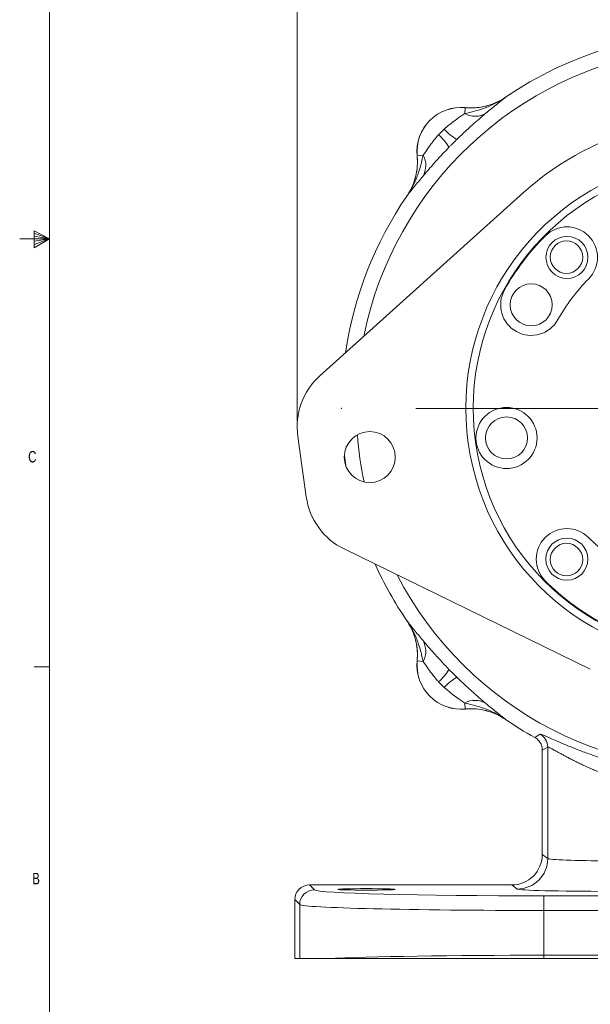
# Model space of a CAD drawing. Header units: inches. Extents: x 0.3 to 33.9, y 0.2 to 21.6.
# Tile 2 of 24: x 0.3 to 5, y 4.7 to 12.7. Entities that reach past the tile are written whole.
import ezdxf

# ---------------------------------------------------------------- set-up
doc = ezdxf.new("R2010")
doc.units = ezdxf.units.IN
doc.header["$MEASUREMENT"] = 0
doc.header["$PDSIZE"] = -1
doc.layers.add('SLD-0', color=7, linetype='Continuous', lineweight=15)
doc.styles.add('SLDTEXTSTYLE0', font='TXT', dxfattribs={"width": 0.75})
doc.dimstyles.new('SLDDIMSTYLE0', dxfattribs={"dimtxt": 0.25, "dimasz": 0.13, "dimexe": 0, "dimexo": 0.0625, "dimgap": 0.0625, "dimtad": 0, "dimtih": 1, "dimtoh": 1, "dimrnd": 1e-09, "dimzin": 12, "dimdsep": 46, "dimtxsty": 'SLDTEXTSTYLE0', "dimsah": 1, "dimcen": 0.09, "dimadec": 0, "dimazin": 3, "dimtfac": 1, "dimtofl": 0, "dimtmove": 0, "dimatfit": 3, "dimfxl": 1, "dimfrac": 2, "dimtolj": 1, "dimtzin": 12, "dimarcsym": 0})

# ---------------------------------------------------------------- blocks, each defined once
blk = doc.blocks.new('_D')
at = {"layer": 'SLD-0'}
for p, q in [((2.5512, 9.4231), (2.5512, 14.3745)), ((5.9931, 12.0447), (5.9931, 14.3745)), ((3.8854, 14.2863), (3.8346, 14.2863)), ((3.8346, 14.2863), (3.8346, 13.8894)), ((4.6589, 14.2863), (4.7096, 14.2863)), ((4.7096, 14.2863), (4.7096, 13.8894)), ((2.5512, 14.2495), (3.7458, 14.2495)), ((5.9931, 14.2495), (4.7985, 14.2495)), ((3.8346, 13.8894), (3.8854, 13.8894)), ((4.7096, 13.8894), (4.6589, 13.8894))]:
    blk.add_line(p, q, dxfattribs=at)
for points in [[(2.5512, 14.2495), (2.6812, 14.2295), (2.6812, 14.2695)], [(5.9931, 14.2495), (5.8631, 14.2695), (5.8631, 14.2295)]]:
    blk.add_solid(points, dxfattribs=at)
at = {"layer": 'SLD-0', "char_height": 0.25, "attachment_point": 1, "style": 'SLDTEXTSTYLE0'}
for s, insert in [('3.44', (3.8473, 14.6593, 0.0039)), ('87.4', (3.9489, 14.2117, 0.0039))]:
    blk.add_mtext(s, dxfattribs=dict(at, insert=insert))
blk = doc.blocks.new('SW_CENTERMARKSYMBOL_0')
at = {"layer": 'SLD-0', "color": 0}
for p, q in [((0, 0.2), (0, 2.4701)), ((0, 0), (0, 0.1)), ((-0.2, 0), (-2.4701, 0)), ((0, 0), (-0.1, 0)), ((0, 0), (0, -0.1)), ((0, 0), (0.1, 0)), ((0.2, 0), (2.4701, 0)), ((0, -0.2), (0, -2.4701))]:
    blk.add_line(p, q, dxfattribs=at)

msp = doc.modelspace()

# ---------------------------------------------------------------- linework, layer by layer
at = {"color": 7, "linetype": 'Continuous', "lineweight": 0}
for p, q in [((0.5229, 21.4106), (0.5229, 0.4106)), ((0.3989, 10.9761), (0.3989, 10.8373)), ((0.5229, 10.9106), (0.3989, 10.9761)), ((0.3989, 10.9577), (0.5229, 10.9106)), ((0.5229, 10.9106), (0.2798, 10.9106)), ((0.3989, 10.9337), (0.5229, 10.9106)), ((0.3989, 10.8373), (0.5229, 10.9106)), ((0.3989, 10.8646), (0.5229, 10.9106)), ((0.3989, 10.8914), (0.5229, 10.9106)), ((0.5229, 7.4106), (0.3979, 7.4106))]:
    msp.add_line(p, q, dxfattribs=at)
at = {"color": 7, "linetype": 'Continuous', "lineweight": 15}
for p, q in [((4.2569, 12.0686), (4.2481, 12.0629)), ((4.2569, 12.0686), (4.257, 12.0683)), ((3.9229, 11.9349), (3.9275, 11.9836)), ((3.9275, 11.9836), (3.9275, 11.9839)), ((3.5337, 11.5901), (3.534, 11.5901)), ((3.5827, 11.5947), (3.534, 11.5901)), ((2.7366, 9.7894), (4.4045, 11.2901)), ((3.4493, 11.2606), (3.449, 11.2607)), ((2.626, 8.8002), (2.5566, 9.2953)), ((2.9377, 9.1361), (2.9486, 9.0581)), ((4.9511, 7.3903), (2.9349, 8.3747)), ((3.449, 7.7884), (3.4493, 7.7885)), ((3.449, 7.7884), (3.4547, 7.7796)), ((3.534, 7.459), (3.5337, 7.459)), ((3.5827, 7.4543), (3.534, 7.459)), ((3.9229, 7.1142), (3.9275, 7.0655)), ((3.9275, 7.0652), (3.9275, 7.0655)), ((4.257, 6.9808), (4.2569, 6.9805)), ((4.6023, 6.754), (4.5581, 6.7278)), ((4.5581, 6.7278), (4.5581, 5.876)), ((4.6023, 5.8429), (4.6023, 6.754)), ((4.5581, 5.876), (4.6023, 5.8429)), ((2.6514, 5.6262), (2.692, 5.5855)), ((2.6514, 5.6262), (4.3081, 5.6262)), ((4.3525, 5.5929), (4.3081, 5.6262)), ((2.5721, 5.4656), (2.5314, 5.5062)), ((2.5314, 5.0249), (2.5314, 5.5062)), ((4.5714, 5.4176), (4.5714, 5.5376)), ((4.5714, 5.5376), (9.9247, 5.5376)), ((2.5721, 5.0249), (2.5721, 5.4656)), ((9.9247, 5.4176), (4.5714, 5.4176)), ((4.5714, 5.4176), (4.5714, 5.0514)), ((2.5721, 5.0249), (2.5314, 5.0249)), ((2.7973, 5.0249), (2.5721, 5.0249)), ((4.5714, 5.0249), (4.5714, 5.0514)), ((4.5714, 5.0514), (9.9247, 5.0514)), ((9.9247, 5.0249), (4.5714, 5.0249))]:
    msp.add_line(p, q, dxfattribs=at)
at = {"color": 7, "linetype": 'Continuous', "lineweight": 15, "flags": 128}
msp.add_lwpolyline([(4.4964, 6.8326), (4.5046, 6.8376), (4.5398, 6.8593)], dxfattribs=at)
at = {"color": 7, "linetype": 'Continuous', "lineweight": 15}
for centre, radius in [((4.7596, 10.7589), 0.172), ((4.7561, 10.7615), 0.133), ((4.4672, 10.3711), 0.172), ((4.265, 9.2823), 0.25), ((4.265, 9.2823), 0.172), ((3.1459, 9.1255), 0.2085), ((4.7587, 8.2911), 0.172), ((4.7561, 8.2875), 0.133)]:
    msp.add_circle(centre, radius, dxfattribs=at)
for centre, radius, start, end in [((5.9931, 9.5245), 3.08, 55.68866, 124.31134), ((3.8931, 11.6245), 0.361, 84.52223, 185.47777), ((3.8931, 11.6245), 0.3607, 84.51489, 185.48511), ((4.0066, 12.0854), 0.1722, 240.90304, 301.45399), ((3.4225, 11.4406), 0.4311, 30.49936, 48.25232), ((4.077, 12.0951), 0.4311, 221.74768, 239.50064), ((5.9931, 9.5245), 2.375, 103.32743, 131.98), ((3.4322, 11.511), 0.1722, 328.54601, 29.09696), ((5.9931, 9.5245), 2.061, 104.14532, 271.81158), ((5.9931, 9.5245), 2.001, 104.17977, 271.77713), ((5.9931, 9.5245), 3.08, 145.68866, 171.52688), ((4.7596, 10.7589), 0.25, 314.97845, 134.97845), ((5.9931, 9.5245), 1.995, 134.97845, 150.97845), ((5.9931, 9.5245), 1.495, 134.97845, 150.97845), ((4.4672, 10.3711), 0.25, 150.97845, 330.97845), ((3.1112, 9.3731), 0.56, 131.98, 187.97845), ((3.1806, 8.8779), 0.56, 187.97845, 243.97689), ((4.7587, 8.2911), 0.25, 44.97845, 224.97845), ((5.9931, 9.5245), 1.495, 224.97845, 240.97845), ((5.9931, 9.5245), 3.08, 204.43001, 214.31134), ((5.9931, 9.5245), 1.995, 224.97845, 240.97845), ((3.4322, 7.5381), 0.1722, 330.90304, 31.45399), ((3.8931, 7.4245), 0.361, 174.52223, 275.47777), ((3.8931, 7.4245), 0.3607, 174.51489, 275.48511), ((3.4225, 7.6085), 0.4311, 311.74768, 329.50064), ((4.077, 6.9539), 0.4311, 120.49936, 138.25232), ((4.0066, 6.9637), 0.1722, 58.54601, 119.09696), ((5.9931, 9.5245), 3.08, 235.68866, 240.92686), ((4.4822, 6.7539), 0.1201, 0.04423, 61.35423), ((4.3522, 5.8431), 0.2501, 270.06892, 359.94636), ((2.6921, 5.4655), 0.1201, 90.04597, 179.95403)]:
    msp.add_arc(centre, radius, start, end, dxfattribs=at)
at = {"color": 8, "linetype": 'Continuous', "lineweight": 15}
for start, end in [(27.43571, 168.52118), (184.20248, 191.75442), (207.43571, 348.52118)]:
    msp.add_arc((5.9931, 9.5245), 2.9561, start, end, dxfattribs=at)
at = {"color": 7, "linetype": 'Continuous', "lineweight": 15}
for centre, major_axis, ratio, start_param, end_param in [((4.3079, 5.8763), (0.2002, -0.1501), 0.999049, 5.356262, 6.926144), ((5.102, 5.8435), (0.5, 0), 0.039279, 3.176499, 4.712389), ((2.6514, 5.5062), (-0.0849, 0.0849), 0.999315, 5.49813, 7.068241), ((4.5714, 5.5868), (1.88, 0), 0.026186, 3.167773, 4.712389), ((5.102, 5.5936), (0.75, 0), 0.026186, 3.176499, 4.712389), ((4.5714, 5.4669), (2, 0), 0.024615, 3.167773, 4.712389), ((4.5714, 5.0022), (2, 0), 0.024615, 1.570796, 2.661649)]:
    msp.add_ellipse(centre, major_axis=major_axis, ratio=ratio, start_param=start_param, end_param=end_param, dxfattribs=at)
msp.add_ellipse((3.1181, 5.5902), major_axis=(0.2344, 0), ratio=0.026186, dxfattribs=at)
for points, knots in [([(3.9229, 11.9349), (3.9765, 11.9476), (4.0608, 11.9676), (4.1723, 12.0151), (4.2291, 12.0487), (4.2568, 12.0681), (4.257, 12.0683)], [0, 0, 0, 0, 0.458943, 0.721865, 0.99767, 1, 1, 1, 1]), ([(3.9275, 11.9836), (3.956, 11.9823), (4.0139, 11.9796), (4.0994, 11.9947), (4.1824, 12.0227), (4.2319, 12.0529), (4.257, 12.0683)], [0, 0, 0, 0, 0.246206, 0.499999, 0.746205, 1, 1, 1, 1]), ([(4.229, 12.0515), (4.2068, 12.0394), (4.1596, 12.0137), (4.0833, 11.9916), (4.0043, 11.98), (3.9533, 11.9826), (3.9275, 11.9839)], [0, 0, 0, 0, 0.241066, 0.513053, 0.753661, 1, 1, 1, 1]), ([(4.257, 12.0683), (4.2569, 12.0682), (4.2443, 12.0586), (4.2193, 12.0391), (4.1688, 11.9989), (4.1253, 11.9626), (4.0964, 11.9385)], [0, 0, 0, 0, 0.002547, 0.254971, 0.506602, 1, 1, 1, 1]), ([(3.7553, 11.8081), (3.7588, 11.8112), (3.777, 11.8277), (3.8119, 11.8562), (3.8551, 11.8879), (3.8931, 11.9145), (3.9129, 11.9281), (3.9229, 11.9349)], [0, 0, 0, 0, 0.06151, 0.327969, 0.600279, 0.797253, 1, 1, 1, 1]), ([(4.0964, 11.9385), (4.0822, 11.9264), (4.0533, 11.9019), (3.9976, 11.8534), (3.9316, 11.7942), (3.883, 11.7475), (3.8582, 11.7237)], [0, 0, 0, 0, 0.21336, 0.43352, 0.711269, 1, 1, 1, 1]), ([(3.5827, 11.5947), (3.5893, 11.6044), (3.6029, 11.6241), (3.6245, 11.6551), (3.6455, 11.684), (3.6654, 11.7103), (3.6866, 11.7366), (3.7019, 11.7537), (3.7095, 11.7623)], [0, 0, 0, 0, 0.196553, 0.399577, 0.546778, 0.695321, 0.847205, 1, 1, 1, 1]), ([(3.7095, 11.7623), (3.7132, 11.7662), (3.7205, 11.7741), (3.7319, 11.7857), (3.7435, 11.7971), (3.7514, 11.8044), (3.7553, 11.8081)], [0, 0, 0, 0, 0.249854, 0.5, 0.749854, 1, 1, 1, 1]), ([(3.8582, 11.7237), (3.8528, 11.7184), (3.842, 11.7078), (3.8259, 11.6918), (3.8098, 11.6756), (3.7992, 11.6648), (3.7939, 11.6594)], [0, 0, 0, 0, 0.249819, 0.5, 0.74982, 1, 1, 1, 1]), ([(3.7939, 11.6594), (3.7894, 11.6547), (3.7639, 11.6285), (3.718, 11.5798), (3.6634, 11.5192), (3.6161, 11.4648), (3.5916, 11.4358), (3.5791, 11.4212)], [0, 0, 0, 0, 0.054789, 0.306864, 0.566571, 0.779999, 1, 1, 1, 1]), ([(3.5337, 11.5901), (3.5344, 11.5816), (3.5372, 11.5456), (3.5345, 11.4807), (3.5176, 11.4009), (3.4895, 11.3261), (3.4626, 11.2827), (3.449, 11.2607)], [0, 0, 0, 0, 0.073245, 0.312639, 0.558976, 0.776893, 1, 1, 1, 1]), ([(3.4493, 11.2606), (3.4495, 11.2608), (3.4689, 11.2885), (3.5025, 11.3453), (3.55, 11.4568), (3.57, 11.5411), (3.5827, 11.5947)], [0, 0, 0, 0, 0.00233, 0.278135, 0.541057, 1, 1, 1, 1]), ([(3.4493, 11.2606), (3.4512, 11.2634), (3.4685, 11.289), (3.4969, 11.3417), (3.5237, 11.4214), (3.5379, 11.5054), (3.5353, 11.5616), (3.534, 11.5901)], [0, 0, 0, 0, 0.028662, 0.26802, 0.51433, 0.753688, 1, 1, 1, 1]), ([(3.5791, 11.4212), (3.555, 11.3923), (3.5187, 11.3488), (3.4785, 11.2983), (3.459, 11.2733), (3.4494, 11.2607), (3.4493, 11.2606)], [0, 0, 0, 0, 0.493398, 0.745029, 0.997453, 1, 1, 1, 1]), ([(3.4493, 7.7885), (3.4494, 7.7883), (3.459, 7.7758), (3.4785, 7.7508), (3.5187, 7.7003), (3.555, 7.6568), (3.5791, 7.6279)], [0, 0, 0, 0, 0.002547, 0.254971, 0.506602, 1, 1, 1, 1]), ([(3.5827, 7.4543), (3.57, 7.508), (3.55, 7.5923), (3.5025, 7.7038), (3.4689, 7.7606), (3.4495, 7.7882), (3.4493, 7.7885)], [0, 0, 0, 0, 0.458943, 0.721865, 0.99767, 1, 1, 1, 1]), ([(3.534, 7.459), (3.5353, 7.4873), (3.538, 7.5446), (3.5232, 7.6298), (3.4953, 7.7132), (3.4648, 7.7631), (3.4493, 7.7885)], [0, 0, 0, 0, 0.243914, 0.495196, 0.743693, 1, 1, 1, 1]), ([(3.4661, 7.7605), (3.4782, 7.7383), (3.5039, 7.691), (3.526, 7.6148), (3.5376, 7.5358), (3.535, 7.4848), (3.5337, 7.459)], [0, 0, 0, 0, 0.241066, 0.513053, 0.753661, 1, 1, 1, 1]), ([(3.5791, 7.6279), (3.5912, 7.6137), (3.6157, 7.5848), (3.6642, 7.5291), (3.7234, 7.4631), (3.7701, 7.4145), (3.7939, 7.3897)], [0, 0, 0, 0, 0.21336, 0.43352, 0.711269, 1, 1, 1, 1]), ([(3.7095, 7.2868), (3.7064, 7.2902), (3.6899, 7.3085), (3.6615, 7.3433), (3.6206, 7.399), (3.5968, 7.4337), (3.5827, 7.4543)], [0, 0, 0, 0, 0.061603, 0.328469, 0.601193, 1, 1, 1, 1]), ([(3.8582, 7.3254), (3.8629, 7.3209), (3.8783, 7.3059), (3.9046, 7.2808), (3.9372, 7.2504), (3.9697, 7.2207), (3.9998, 7.1939), (4.027, 7.17), (4.0515, 7.1489), (4.075, 7.1288), (4.0893, 7.1167), (4.0964, 7.1106)], [0, 0, 0, 0, 0.054739, 0.180353, 0.306792, 0.436105, 0.566551, 0.672887, 0.779972, 0.889532, 1, 1, 1, 1]), ([(3.9229, 7.1142), (3.9132, 7.1208), (3.8935, 7.1343), (3.8542, 7.1619), (3.8067, 7.1964), (3.7726, 7.226), (3.7553, 7.241)], [0, 0, 0, 0, 0.1966595, 0.3997936, 0.695378, 1, 1, 1, 1]), ([(4.257, 6.9808), (4.2568, 6.981), (4.2291, 7.0004), (4.1723, 7.034), (4.0608, 7.0815), (3.9765, 7.1015), (3.9229, 7.1142)], [0, 0, 0, 0, 0.00233, 0.278135, 0.541057, 1, 1, 1, 1]), ([(4.0964, 7.1106), (4.1253, 7.0865), (4.1688, 7.0502), (4.2193, 7.01), (4.2443, 6.9905), (4.2569, 6.9809), (4.257, 6.9808)], [0, 0, 0, 0, 0.493398, 0.745029, 0.997453, 1, 1, 1, 1]), ([(4.257, 6.9808), (4.2556, 6.9817), (4.2314, 6.9982), (4.1805, 7.0263), (4.1003, 7.0543), (4.0148, 7.0694), (3.9569, 7.0668), (3.9275, 7.0655)], [0, 0, 0, 0, 0.014322, 0.253699, 0.500028, 0.74622, 1, 1, 1, 1]), ([(4.2569, 6.9805), (4.2326, 6.9954), (4.1832, 7.0257), (4.101, 7.0536), (4.0148, 7.0691), (3.9569, 7.0665), (3.9275, 7.0652)], [0, 0, 0, 0, 0.246215, 0.500001, 0.746214, 1, 1, 1, 1]), ([(4.5398, 6.8593), (4.5423, 6.8592), (4.5473, 6.859), (4.5722, 6.8492), (4.6091, 6.8332), (4.6583, 6.8115), (4.7192, 6.7851), (4.7929, 6.7543), (4.8781, 6.7207), (4.9671, 6.6883), (5.0539, 6.6591), (5.1087, 6.6424), (5.1361, 6.6341)], [0, 0, 0, 0, 0.098991, 0.197998, 0.295911, 0.393854, 0.496149, 0.598461, 0.710241, 0.82201, 0.911011, 1, 1, 1, 1]), ([(4.4964, 6.8326), (4.4982, 6.8316), (4.5116, 6.8239), (4.5334, 6.8041), (4.5541, 6.7683), (4.5567, 6.7413), (4.5581, 6.7278)], [0, 0, 0, 0, 0.048482, 0.36561, 0.682807, 1, 1, 1, 1]), ([(5.102, 6.5191), (5.0906, 6.5233), (5.0562, 6.5362), (5.0108, 6.5544), (4.964, 6.5742), (4.9264, 6.5908), (4.8874, 6.6088), (4.8496, 6.6269), (4.8148, 6.6442), (4.7831, 6.6604), (4.7543, 6.6755), (4.7271, 6.69), (4.695, 6.7075), (4.6675, 6.7226), (4.6451, 6.7348), (4.6309, 6.7424), (4.6156, 6.7501), (4.6054, 6.7545), (4.6031, 6.7541), (4.6023, 6.754)], [0, 0, 0, 0, 0.045197, 0.136315, 0.18228, 0.238489, 0.295039, 0.352649, 0.410626, 0.46135, 0.512338, 0.564187, 0.616352, 0.711612, 0.759887, 0.808828, 0.855862, 0.951166, 1, 1, 1, 1]), ([(4.5714, 5.0249), (4.4912, 5.0249), (4.3554, 5.0249), (4.1663, 5.0249), (4.0028, 5.0249), (3.8417, 5.0249), (3.686, 5.0249), (3.538, 5.0249), (3.3973, 5.0249), (3.2636, 5.0249), (3.1091, 5.0249), (2.9438, 5.0249), (2.8462, 5.0249), (2.7973, 5.0249)], [0, 0, 0, 0, 0.110343, 0.186865, 0.263387, 0.342134, 0.42088, 0.49737, 0.573861, 0.652591, 0.731321, 0.865661, 1, 1, 1, 1])]:
    msp.add_open_spline(points, degree=3, knots=knots, dxfattribs=at)
for points in [[(3.7939, 7.3897), (3.8045, 7.3789), (3.8258, 7.3572), (3.8474, 7.336), (3.8582, 7.3254)], [(3.7553, 7.241), (3.7475, 7.2484), (3.7317, 7.2632), (3.7169, 7.2789), (3.7095, 7.2868)]]:
    msp.add_open_spline(points, degree=3, dxfattribs=at)
at = {"layer": 'SLD-0'}
msp.add_point((2.9131, 9.5245), dxfattribs=at)

# ---------------------------------------------------------------- block references
msp.add_blockref('SW_CENTERMARKSYMBOL_0', (5.9931, 9.5245), dxfattribs=at)

# ---------------------------------------------------------------- texts
at = {"color": 7, "linetype": 'Continuous', "lineweight": 0, "char_height": 0.0938, "attachment_point": 1, "style": 'SLDTEXTSTYLE0'}
for s, insert in [('C', (0.3492, 9.1757)), ('B', (0.3826, 5.725))]:
    msp.add_mtext(s, dxfattribs=dict(at, insert=insert))

# ---------------------------------------------------------------- dimensions: what is measured, and where the dimension line sits
at = {"layer": 'SLD-0'}
dim = msp.add_linear_dim(base=(5.9931, 14.2495), p1=(2.5512, 9.3731), p2=(5.9931, 11.9947), dimstyle='SLDDIMSTYLE0', dxfattribs=at)
dim.commit()
dim.dimension.update_dxf_attribs({"geometry": '_D', "text_midpoint": (4.2721, 14.2495), "dimtype": 160})

doc.saveas('drawing.dxf')
